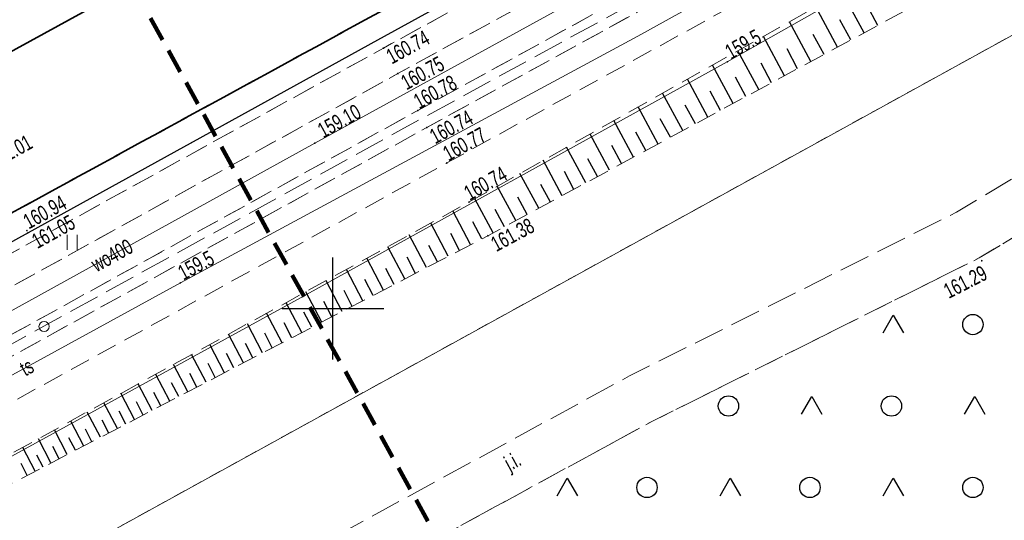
# Model space of a CAD drawing. Header units: metres. Extents: x 0 to 8443948, y 0 to 5887002.
# Tile 193 of 256: x 8442735 to 8442783, y 5885940 to 5885964. Entities that reach past the tile are written whole.
import ezdxf
from ezdxf.enums import TextEntityAlignment as Align

# ---------------------------------------------------------------- set-up
doc = ezdxf.new("R2010")
doc.units = ezdxf.units.M
doc.header["$MEASUREMENT"] = 0
for name, pattern in [('0.5_0.5', [1, 0.5, -0.5]), ('1.0_0.5', [1.5, 1, -0.5]), ('1.5_0.5', [2, 1.5, -0.5]), ('1.5_1.0', [2.5, 1.5, -1]), ('219-500', [0]), ('4', [1.8, 1.2, -0.6])]:
    doc.linetypes.add(name, pattern=pattern)
doc.layers.get('0').update_dxf_attribs({"color": 250, "linetype": 'CONTINUOUS', "lineweight": 5})
for name, color, linetype in [('000 Inne (niezydentyfikowane)', 253, 'CONTINUOUS'), ('216-obręb ewidencyjny', 253, 'CONTINUOUS'), ('218-kontur użytku gruntowego', 253, 'CONTINUOUS'), ('219-działka ewidencyjna', 253, 'CONTINUOUS'), ('chodnik', 253, 'CONTINUOUS'), ('jezdnia', 253, 'CONTINUOUS'), ('jezdnia-Atr17', 253, 'CONTINUOUS'), ('krawężnik', 253, 'CONTINUOUS'), ('Obszar opracowania', 253, 'CONTINUOUS'), ('Obszar prawny ulicy', 253, 'CONTINUOUS'), ('obudowa ochronna przewodu', 253, 'CONTINUOUS'), ('pikieta sztuczna', 253, 'CONTINUOUS'), ('pikieta sztuczna-Atr2', 253, 'CONTINUOUS'), ('przewód elektroenergetyczny podziemny', 253, 'CONTINUOUS'), ('przewód elektroenergetyczny podziemny - ob. projektowany', 253, 'CONTINUOUS'), ('przewód kanalizacyjny', 253, 'CONTINUOUS'), ('przewód telekomunikacyjny podziemny', 253, 'CONTINUOUS'), ('przewód telekomunikacyjny podziemny-Atr1', 253, 'CONTINUOUS'), ('przewód wodociągowy', 253, 'CONTINUOUS'), ('przewód wodociągowy-Atr1', 253, 'CONTINUOUS'), ('rzędna', 253, 'CONTINUOUS'), ('rzędna-Atr2', 253, 'CONTINUOUS'), ('skarpa nieumocniona', 253, 'CONTINUOUS'), ('słup przewodów napowietrznych - ob. projektowany', 253, 'CONTINUOUS'), ('teren zalesiony', 253, 'CONTINUOUS'), ('trawnik', 253, 'CONTINUOUS'), ('Wstawianie ramki sekcyjnej z opisem', 253, 'CONTINUOUS')]:
    doc.layers.add(name, color=color, linetype=linetype)
doc.styles.get("Standard").update_dxf_attribs({"font": 'Working1250', "width": 0.75})

# ---------------------------------------------------------------- blocks, each defined once
blk = doc.blocks.new('PW01')
at = {"linetype": 'Continuous', "lineweight": 13}
h = blk.add_hatch(color=0, dxfattribs=at)
edge = h.paths.add_edge_path()
edge.add_arc((0, 0), 0.045, 0, 360)
blk = doc.blocks.new('TU04')
at = {"color": 0, "linetype": 'Continuous', "lineweight": 13}
for p, q in [((0, 0), (0, 0.75)), ((0.5, 0), (0.5, 0.75))]:
    blk.add_line(p, q, dxfattribs=at)
blk = doc.blocks.new('OTZK3')
at = {"color": 0, "linetype": 'Continuous'}
for p, q in [((-0.5, -0.289), (0, 0.577)), ((0, 0.577), (0.5, -0.289))]:
    blk.add_line(p, q, dxfattribs=at)
blk = doc.blocks.new('OTZK1')
at = {"color": 0, "linetype": 'Continuous'}
blk.add_circle((0, 0), 0.5, dxfattribs=at)
blk = doc.blocks.new('US15')
at = {"color": 0, "linetype": 'Continuous', "lineweight": 13}
blk.add_circle((0, 0), 0.25, dxfattribs=at)
blk = doc.blocks.new('RAMKA500K')
at = {"color": 0}
for p, q in [((350, 197.5), (350, 202.5)), ((347.5, 200), (352.5, 200))]:
    blk.add_line(p, q, dxfattribs=at)

msp = doc.modelspace()

# ---------------------------------------------------------------- linework, layer by layer
at = {"layer": '000 Inne (niezydentyfikowane)', "color": 253, "linetype": 'Continuous', "lineweight": 25, "flags": 128}
for points in [[(8442776.08, 5885963.54), (8442775, 5885965.54)], [(8442774.76, 5885962.83), (8442773.7, 5885964.81)], [(8442776.75, 5885963.9), (8442776.2, 5885964.91)], [(8442775.42, 5885963.19), (8442774.88, 5885964.18)], [(8442773.46, 5885962.13), (8442772.41, 5885964.08)], [(8442772.17, 5885961.43), (8442771.13, 5885963.36)], [(8442774.11, 5885962.48), (8442773.58, 5885963.46)], [(8442772.81, 5885961.78), (8442772.29, 5885962.75)], [(8442770.9, 5885960.75), (8442769.87, 5885962.65)], [(8442769.64, 5885960.07), (8442768.63, 5885961.95)], [(8442771.53, 5885961.09), (8442771.02, 5885962.05)], [(8442770.27, 5885960.41), (8442769.76, 5885961.36)], [(8442768.4, 5885959.4), (8442767.4, 5885961.26)], [(8442767.17, 5885958.74), (8442766.18, 5885960.58)], [(8442769.02, 5885959.73), (8442768.52, 5885960.67)], [(8442765.96, 5885958.08), (8442764.98, 5885959.9)], [(8442767.79, 5885959.07), (8442767.29, 5885959.99)], [(8442764.76, 5885957.44), (8442763.79, 5885959.23)], [(8442766.57, 5885958.41), (8442766.07, 5885959.32)], [(8442763.58, 5885956.8), (8442762.62, 5885958.57)], [(8442765.36, 5885957.76), (8442764.87, 5885958.66)], [(8442762.41, 5885956.17), (8442761.46, 5885957.92)], [(8442764.17, 5885957.12), (8442763.69, 5885958.01)], [(8442761.25, 5885955.54), (8442760.32, 5885957.28)], [(8442762.99, 5885956.48), (8442762.51, 5885957.36)], [(8442760.11, 5885954.93), (8442759.18, 5885956.64)], [(8442761.83, 5885955.85), (8442761.36, 5885956.73)], [(8442758.98, 5885954.32), (8442758.07, 5885956.01)], [(8442760.68, 5885955.23), (8442760.21, 5885956.1)], [(8442757.86, 5885953.72), (8442756.96, 5885955.39)], [(8442759.54, 5885954.62), (8442759.08, 5885955.47)], [(8442756.76, 5885953.14), (8442755.89, 5885954.8)], [(8442758.42, 5885954.02), (8442757.97, 5885954.86)], [(8442755.66, 5885952.57), (8442754.81, 5885954.2)], [(8442757.31, 5885953.42), (8442756.87, 5885954.26)], [(8442754.59, 5885952.01), (8442753.75, 5885953.62)], [(8442756.21, 5885952.85), (8442755.78, 5885953.68)], [(8442755.13, 5885952.29), (8442754.7, 5885953.1)], [(8442753.53, 5885951.46), (8442752.7, 5885953.04)], [(8442752.49, 5885950.91), (8442751.67, 5885952.48)], [(8442754.06, 5885951.73), (8442753.64, 5885952.53)], [(8442751.46, 5885950.38), (8442750.66, 5885951.92)], [(8442753.01, 5885951.18), (8442752.6, 5885951.97)], [(8442750.45, 5885949.85), (8442749.66, 5885951.37)], [(8442751.97, 5885950.64), (8442751.57, 5885951.42)], [(8442749.45, 5885949.33), (8442748.67, 5885950.83)], [(8442750.95, 5885950.11), (8442750.55, 5885950.88)], [(8442748.47, 5885948.82), (8442747.7, 5885950.29)], [(8442749.94, 5885949.59), (8442749.55, 5885950.34)], [(8442747.5, 5885948.32), (8442746.74, 5885949.77)], [(8442748.96, 5885949.08), (8442748.57, 5885949.82)], [(8442746.55, 5885947.82), (8442745.8, 5885949.25)], [(8442747.98, 5885948.57), (8442747.6, 5885949.3)], [(8442745.61, 5885947.33), (8442744.87, 5885948.74)], [(8442747.02, 5885948.07), (8442746.65, 5885948.79)], [(8442744.68, 5885946.85), (8442743.96, 5885948.24)], [(8442746.07, 5885947.58), (8442745.71, 5885948.28)], [(8442745.14, 5885947.09), (8442744.78, 5885947.79)], [(8442743.77, 5885946.38), (8442743.06, 5885947.74)], [(8442744.22, 5885946.61), (8442743.87, 5885947.3)], [(8442742.87, 5885945.91), (8442742.17, 5885947.25)], [(8442743.32, 5885946.14), (8442742.97, 5885946.82)], [(8442741.12, 5885945), (8442740.44, 5885946.3)], [(8442741.99, 5885945.45), (8442741.3, 5885946.77)], [(8442742.43, 5885945.68), (8442742.08, 5885946.35)], [(8442740.26, 5885944.55), (8442739.59, 5885945.84)], [(8442741.55, 5885945.22), (8442741.21, 5885945.88)], [(8442739.42, 5885944.11), (8442738.76, 5885945.38)], [(8442740.69, 5885944.77), (8442740.35, 5885945.42)], [(8442738.59, 5885943.68), (8442737.94, 5885944.92)], [(8442739.84, 5885944.33), (8442739.51, 5885944.97)], [(8442737.77, 5885943.25), (8442737.13, 5885944.48)], [(8442739, 5885943.89), (8442738.67, 5885944.52)], [(8442736.96, 5885942.83), (8442736.33, 5885944.04)], [(8442738.17, 5885943.46), (8442737.85, 5885944.08)], [(8442736.16, 5885942.42), (8442735.55, 5885943.61)], [(8442737.36, 5885943.04), (8442737.04, 5885943.65)], [(8442735.38, 5885942.01), (8442734.77, 5885943.18)], [(8442736.56, 5885942.62), (8442736.25, 5885943.22)], [(8442735.77, 5885942.21), (8442735.46, 5885942.81)], [(8442734.99, 5885941.81), (8442734.69, 5885942.39)]]:
    msp.add_lwpolyline(points, dxfattribs=at)
at = {"layer": '216-obręb ewidencyjny', "color": 253, "linetype": '1.5_1.0', "lineweight": 35, "flags": 128}
for points in [[(8442841.544, 5886013.294), (8442656.69, 5885912.36), (8442529.19, 5885839.4), (8442483.422, 5885813.215)], [(8442483.422, 5885813.215), (8442529.19, 5885839.4), (8442656.69, 5885912.36), (8442841.544, 5886013.294)]]:
    msp.add_lwpolyline(points, dxfattribs=at)
at = {"layer": '218-kontur użytku gruntowego', "color": 3, "linetype": '0.5_0.5', "lineweight": 18, "flags": 128}
for points in [[(8442841.544, 5886013.294), (8442656.69, 5885912.36)], [(8442656.69, 5885912.36), (8442841.544, 5886013.294)], [(8442664.32, 5885897.87), (8442825.86, 5885986.84)], [(8442825.86, 5885986.84), (8442664.32, 5885897.87)]]:
    msp.add_lwpolyline(points, dxfattribs=at)
at = {"layer": '219-działka ewidencyjna', "color": 253, "linetype": '219-500', "lineweight": 18, "flags": 128}
for points in [[(8442841.544, 5886013.294), (8442656.69, 5885912.36)], [(8442664.32, 5885897.87), (8442825.86, 5885986.84)]]:
    msp.add_lwpolyline(points, dxfattribs=at)
at = {"layer": 'chodnik', "color": 253, "linetype": '1.0_0.5', "lineweight": 18, "flags": 128}
for points in [[(8442841.998, 5886012.568), (8442832.59, 5886007.41), (8442817.28, 5885998.96), (8442782.54, 5885979.87), (8442752.21, 5885963.2), (8442719.97, 5885945.42), (8442687.74, 5885927.66), (8442670.86, 5885918.39), (8442655.42, 5885909.85), (8442622.88, 5885892.02), (8442596.27, 5885877.38), (8442575.62, 5885866.03), (8442560.59, 5885857.76), (8442525.08, 5885838.22), (8442509.07, 5885829.36), (8442493.12, 5885820.6), (8442482.469, 5885814.742)], [(8442482.734, 5885814.318), (8442493.32, 5885820.16), (8442525.32, 5885837.78), (8442560.79, 5885857.3), (8442596.48, 5885876.9), (8442623.08, 5885891.53), (8442655.67, 5885909.48), (8442687.95, 5885927.26), (8442720.2, 5885944.99), (8442752.48, 5885962.79), (8442782.72, 5885979.4), (8442817.55, 5885998.55), (8442842.259, 5886012.149)], [(8442843.033, 5886010.91), (8442818.06, 5885997.17), (8442783.41, 5885978.14), (8442753.19, 5885961.54), (8442720.93, 5885943.74), (8442688.63, 5885925.96), (8442656.38, 5885908.21), (8442623.77, 5885890.25), (8442597.12, 5885875.63), (8442561.4, 5885855.99), (8442525.99, 5885836.53), (8442493.98, 5885818.86), (8442483.488, 5885813.11)], [(8442484.582, 5885811.358), (8442494.8, 5885816.96), (8442526.92, 5885834.71), (8442562.4, 5885854.15), (8442598.17, 5885873.84), (8442624.8, 5885888.46), (8442657.47, 5885906.45), (8442689.67, 5885924.19), (8442721.98, 5885941.97), (8442754.17, 5885959.73), (8442784.37, 5885976.3), (8442819.26, 5885995.45), (8442844.136, 5886009.143)], [(8442844.65, 5886008.319), (8442819.79, 5885994.66), (8442784.76, 5885975.43), (8442754.61, 5885958.89), (8442722.39, 5885941.13), (8442691.08, 5885923.91), (8442657.91, 5885905.62), (8442625.13, 5885887.6), (8442598.63, 5885873.01), (8442562.69, 5885853.33), (8442527.37, 5885833.89), (8442495.03, 5885816.03), (8442485.077, 5885810.566)], [(8442486.186, 5885808.788), (8442495.8, 5885814.05), (8442518.04, 5885826.35), (8442520.13, 5885827.5), (8442528.37, 5885832.06), (8442563.43, 5885851.44), (8442599.47, 5885871.24), (8442625.94, 5885885.78), (8442658.84, 5885903.89), (8442691.97, 5885922.16), (8442723.6, 5885939.55), (8442755.59, 5885957.15), (8442785.67, 5885973.69), (8442820.87, 5885992.99), (8442845.682, 5886006.666)]]:
    msp.add_lwpolyline(points, dxfattribs=at)
at = {"layer": 'jezdnia', "color": 253, "linetype": '1.5_0.5', "lineweight": 18, "flags": 128}
msp.add_lwpolyline([(8442482.469, 5885814.742), (8442493.12, 5885820.6), (8442509.07, 5885829.36), (8442525.08, 5885838.22), (8442560.59, 5885857.76), (8442575.62, 5885866.03), (8442596.27, 5885877.38), (8442622.88, 5885892.02), (8442655.42, 5885909.85), (8442670.86, 5885918.39), (8442687.74, 5885927.66), (8442719.97, 5885945.42), (8442752.21, 5885963.2), (8442782.54, 5885979.87), (8442817.28, 5885998.96), (8442832.59, 5886007.41), (8442841.998, 5886012.568)], dxfattribs=at)
msp.add_lwpolyline([(8442547.85, 5885826.63), (8442525.34, 5885814.13), (8442526.33, 5885811.55), (8442549.07, 5885824.44), (8442570, 5885836.02), (8442597.13, 5885850.52), (8442609.19, 5885857.6), (8442627.63, 5885868.15), (8442640.14, 5885875.21), (8442641.78, 5885876.13), (8442672.91, 5885894.35), (8442687.64, 5885901.06), (8442729.86, 5885924.53), (8442744.55, 5885932.95), (8442765.66, 5885944.46), (8442781.73, 5885952.49), (8442796.73, 5885961.53), (8442801.94, 5885946.86), (8442810.19, 5885919.94), (8442812.59, 5885920.67), (8442803.9, 5885948.12), (8442799.1, 5885962.81), (8442806.3, 5885966.7), (8442818.9, 5885973.51), (8442834.35, 5885981.17), (8442843.99, 5885986.8), (8442842.73, 5885988.95), (8442833.1, 5885983.34), (8442817.71, 5885975.7), (8442801.14, 5885966.76), (8442798.36, 5885965.26), (8442797.93, 5885966.8), (8442795.82, 5885974.21), (8442793.55, 5885972.98), (8442795.2, 5885966.83), (8442795.96, 5885963.96), (8442780.61, 5885954.73), (8442764.55, 5885946.69), (8442743.32, 5885935.12), (8442728.63, 5885926.71), (8442686.61, 5885903.33), (8442671.88, 5885896.62), (8442640.53, 5885878.31), (8442640.17, 5885878.1), (8442626.4, 5885870.33), (8442607.93, 5885859.76), (8442595.89, 5885852.69), (8442568.82, 5885838.23)], close=True, dxfattribs=at)
at = {"layer": 'krawężnik', "color": 253, "linetype": 'Continuous', "lineweight": 25, "flags": 128}
msp.add_lwpolyline([(8442482.469, 5885814.742), (8442493.12, 5885820.6), (8442509.07, 5885829.36), (8442525.08, 5885838.22), (8442560.59, 5885857.76), (8442575.62, 5885866.03), (8442596.27, 5885877.38), (8442622.88, 5885892.02), (8442655.42, 5885909.85), (8442670.86, 5885918.39), (8442687.74, 5885927.66), (8442719.97, 5885945.42), (8442752.21, 5885963.2), (8442782.54, 5885979.87), (8442817.28, 5885998.96), (8442832.59, 5886007.41), (8442841.998, 5886012.568)], dxfattribs=at)
at = {"layer": 'Obszar opracowania', "color": 132, "linetype": '4', "lineweight": 200, "flags": 128}
msp.add_lwpolyline([(8442458.55, 5886034.95), (8442518.17, 5885958.05), (8442584.5, 5885845.16), (8442759.83, 5885930.18), (8442706.56, 5886026.84), (8442661.75, 5886007.44), (8442603.9, 5886098.45), (8442577.09, 5886102.33)], close=True, dxfattribs=at)
at = {"layer": 'Obszar prawny ulicy', "color": 5, "linetype": '219-500', "lineweight": 18, "flags": 128}
msp.add_lwpolyline([(8442841.544, 5886013.294), (8442656.69, 5885912.36), (8442529.19, 5885839.41), (8442483.42, 5885813.219)], dxfattribs=at)
at = {"layer": 'obudowa ochronna przewodu', "color": 253, "linetype": 'Continuous', "lineweight": 35, "flags": 128}
msp.add_lwpolyline([(8442695.86, 5885941.62), (8442745.59, 5885968.88)], dxfattribs=at)
at = {"layer": 'przewód elektroenergetyczny podziemny', "color": 1, "linetype": 'Continuous', "lineweight": 18, "flags": 128}
msp.add_lwpolyline([(8442849.905, 5885999.903), (8442841.97, 5885995.57), (8442825.91, 5885986.54), (8442819.95, 5885989.59), (8442818.81, 5885989.49), (8442796.49, 5885977.47), (8442769.36, 5885962.12), (8442747.93, 5885950.26), (8442725.89, 5885938.18), (8442702.22, 5885925.29), (8442673.81, 5885909.27), (8442648.33, 5885895.55), (8442622.2, 5885881.15), (8442611, 5885875.11), (8442589.44, 5885863.08), (8442560.1, 5885846.98), (8442528.68, 5885829.44)], dxfattribs=at)
at = {"layer": 'przewód elektroenergetyczny podziemny - ob. projektowany', "color": 3, "linetype": '1.5_0.5', "lineweight": 18, "flags": 128}
msp.add_lwpolyline([(8442484.819, 5885810.978), (8442492.55, 5885815.32), (8442510.12, 5885824.88), (8442527.6, 5885834.61), (8442545.17, 5885844.17), (8442562.64, 5885853.9), (8442580.21, 5885863.46), (8442597.78, 5885873.01), (8442615.24, 5885882.77), (8442632.7, 5885892.51), (8442650.27, 5885902.07), (8442667.96, 5885911.8), (8442700.77, 5885929.84), (8442718.29, 5885939.48), (8442735.81, 5885949.13), (8442753.33, 5885958.77), (8442770.89, 5885968.35), (8442788.4, 5885978.02), (8442805.9, 5885987.69), (8442840.92, 5886007.03), (8442844.291, 5886008.895)], dxfattribs=at)
at = {"layer": 'przewód kanalizacyjny', "color": 34, "linetype": 'Continuous', "lineweight": 18, "flags": 128}
msp.add_lwpolyline([(8442695.2, 5885941.26), (8442695.86, 5885941.62), (8442745.59, 5885968.88), (8442746.25, 5885969.24), (8442746.91, 5885969.61), (8442797.6, 5885997.91), (8442798.26, 5885998.28), (8442798.92, 5885998.64), (8442837.498, 5886019.775)], dxfattribs=at)
at = {"layer": 'przewód telekomunikacyjny podziemny', "color": 30, "linetype": 'Continuous', "lineweight": 18, "flags": 128}
msp.add_lwpolyline([(8442845.149, 5886007.52), (8442819.73, 5885993.62), (8442792.68, 5885978.72), (8442764.96, 5885963.37), (8442742.51, 5885951.26), (8442715.88, 5885936.68), (8442689.75, 5885922.33), (8442664.49, 5885908.48), (8442641.02, 5885895.43), (8442613.42, 5885880.21), (8442586.52, 5885865.07), (8442555.95, 5885848.53), (8442535.15, 5885836.83), (8442526.51, 5885832.17), (8442498.85, 5885816.9), (8442485.646, 5885809.653)], dxfattribs=at)
at = {"layer": 'przewód wodociągowy', "color": 5, "linetype": 'Continuous', "lineweight": 18, "flags": 128}
msp.add_lwpolyline([(8442843.605, 5886009.994), (8442843.29, 5886009.82), (8442826.42, 5886000.55), (8442802.48, 5885987.45), (8442778.93, 5885974.5), (8442749.11, 5885958.12), (8442696.67, 5885929.15), (8442690.32, 5885925.61), (8442668.73, 5885914.04), (8442635.32, 5885895.63), (8442606.35, 5885879.69), (8442569.17, 5885859.16), (8442546.29, 5885846.29), (8442517.14, 5885829.75), (8442484.185, 5885811.993)], dxfattribs=at)
at = {"layer": 'skarpa nieumocniona', "color": 253, "linetype": '1.0_0.5', "lineweight": 18, "flags": 128}
msp.add_lwpolyline([(8442723.72, 5885936.86), (8442731.46, 5885939.97), (8442757.61, 5885953.58), (8442787.59, 5885969.75), (8442793.55, 5885972.98), (8442795.82, 5885974.21), (8442823.02, 5885988.95), (8442854.37, 5886006.41), (8442859.23, 5886009.47), (8442860.56, 5886012.32), (8442858.44, 5886010.85), (8442853.51, 5886008.25), (8442821.81, 5885990.98), (8442786.53, 5885972.03), (8442756.68, 5885955.23), (8442730.89, 5885941.05)], close=True, dxfattribs=at)
msp.add_lwpolyline([(8442723.72, 5885936.86), (8442731.46, 5885939.97), (8442757.61, 5885953.58), (8442787.59, 5885969.75), (8442793.55, 5885972.98), (8442795.82, 5885974.21), (8442823.02, 5885988.95), (8442854.37, 5886006.41), (8442859.23, 5886009.47), (8442860.56, 5886012.32), (8442858.44, 5886010.85), (8442853.51, 5886008.25), (8442821.81, 5885990.98), (8442786.53, 5885972.03), (8442756.68, 5885955.23), (8442730.89, 5885941.05)], close=True, dxfattribs=at)
at = {"layer": 'teren zalesiony', "color": 253, "linetype": '1.0_0.5', "lineweight": 18, "flags": 128}
msp.add_lwpolyline([(8442560.39, 5885774.39), (8442810.19, 5885919.94), (8442801.94, 5885946.86), (8442796.73, 5885961.53), (8442781.73, 5885952.49), (8442765.66, 5885944.46), (8442744.55, 5885932.95), (8442729.86, 5885924.53), (8442687.64, 5885901.06), (8442672.91, 5885894.35), (8442641.78, 5885876.13), (8442640.14, 5885875.21), (8442627.63, 5885868.15), (8442609.19, 5885857.6), (8442597.13, 5885850.52), (8442570, 5885836.02), (8442549.07, 5885824.44), (8442526.33, 5885811.55), (8442527.32, 5885808.99), (8442538.89, 5885777.39), (8442550.51, 5885746.13)], close=True, dxfattribs=at)
at = {"layer": 'trawnik', "color": 253, "linetype": '1.0_0.5', "lineweight": 18, "flags": 128}
for points in [[(8442842.259, 5886012.149), (8442817.55, 5885998.55), (8442782.72, 5885979.4), (8442752.48, 5885962.79), (8442720.2, 5885944.99), (8442687.95, 5885927.26), (8442655.67, 5885909.48), (8442623.08, 5885891.53), (8442596.48, 5885876.9), (8442560.79, 5885857.3), (8442525.32, 5885837.78), (8442493.32, 5885820.16), (8442482.734, 5885814.318)], [(8442483.488, 5885813.11), (8442493.98, 5885818.86), (8442525.99, 5885836.53), (8442561.4, 5885855.99), (8442597.12, 5885875.63), (8442623.77, 5885890.25), (8442656.38, 5885908.21), (8442688.63, 5885925.96), (8442720.93, 5885943.74), (8442753.19, 5885961.54), (8442783.41, 5885978.14), (8442818.06, 5885997.17), (8442843.033, 5886010.91)], [(8442844.136, 5886009.143), (8442819.26, 5885995.45), (8442784.37, 5885976.3), (8442754.17, 5885959.73), (8442721.98, 5885941.97), (8442689.67, 5885924.19), (8442657.47, 5885906.45), (8442624.8, 5885888.46), (8442598.17, 5885873.84), (8442562.4, 5885854.15), (8442526.92, 5885834.71), (8442494.8, 5885816.96), (8442484.582, 5885811.358)], [(8442485.077, 5885810.566), (8442495.03, 5885816.03), (8442527.37, 5885833.89), (8442562.69, 5885853.33), (8442598.63, 5885873.01), (8442625.13, 5885887.6), (8442657.91, 5885905.62), (8442691.08, 5885923.91), (8442722.39, 5885941.13), (8442754.61, 5885958.89), (8442784.76, 5885975.43), (8442819.79, 5885994.66), (8442844.65, 5886008.319)]]:
    msp.add_lwpolyline(points, dxfattribs=at)

# ---------------------------------------------------------------- block references
at = {"layer": 'pikieta sztuczna', "color": 253, "linetype": 'Continuous', "lineweight": 13}
for p in [(8442752.48, 5885962.79), (8442753.19, 5885961.54), (8442754.17, 5885959.73), (8442754.61, 5885958.89), (8442755.59, 5885957.15), (8442756.68, 5885955.23), (8442734.98, 5885953.83), (8442735.01, 5885953.71), (8442757.61, 5885953.58), (8442781.85, 5885952.35)]:
    msp.add_blockref('PW01', p, dxfattribs=at)
at = {"layer": 'rzędna', "color": 1, "linetype": 'Continuous', "lineweight": 18}
msp.add_blockref('PW01', (8442769.36, 5885962.12), dxfattribs=at)
at = {"layer": 'rzędna', "color": 5, "linetype": 'Continuous', "lineweight": 18}
msp.add_blockref('PW01', (8442749.11, 5885958.12), dxfattribs=at)
at = {"layer": 'rzędna', "color": 30, "linetype": 'Continuous', "lineweight": 18}
msp.add_blockref('PW01', (8442742.51, 5885951.26), dxfattribs=at)
at = {"layer": 'słup przewodów napowietrznych - ob. projektowany', "color": 3, "linetype": 'Continuous', "lineweight": 18}
msp.add_blockref('US15', (8442735.82, 5885949.12), dxfattribs=at)
at = {"layer": 'teren zalesiony', "color": 253, "linetype": 'Continuous', "lineweight": 18}
for name, p in [('OTZK3', (8442777.503, 5885949.102)), ('OTZK1', (8442781.416, 5885949.216)), ('OTZK1', (8442769.416, 5885945.216)), ('OTZK3', (8442773.503, 5885945.102)), ('OTZK1', (8442777.416, 5885945.216)), ('OTZK3', (8442781.503, 5885945.102)), ('OTZK3', (8442761.503, 5885941.102)), ('OTZK1', (8442765.416, 5885941.216)), ('OTZK3', (8442769.503, 5885941.102)), ('OTZK1', (8442773.416, 5885941.216)), ('OTZK3', (8442777.503, 5885941.102)), ('OTZK1', (8442781.416, 5885941.216))]:
    msp.add_blockref(name, p, dxfattribs=at)
at = {"layer": 'trawnik', "color": 253, "linetype": 'Continuous', "lineweight": 18}
msp.add_blockref('TU04', (8442736.949, 5885952.879), dxfattribs=at)
at = {"layer": 'Wstawianie ramki sekcyjnej z opisem', "color": 253, "linetype": 'Continuous', "lineweight": 13}
msp.add_blockref('RAMKA500K', (8442400, 5885750), dxfattribs=at)

# ---------------------------------------------------------------- texts
at = {"layer": 'jezdnia-Atr17', "color": 253, "width": 0.72}
msp.add_text('j.i.', height=0.75, rotation=28.589, dxfattribs=at).set_placement((8442758.68, 5885942))
at = {"layer": 'pikieta sztuczna-Atr2', "color": 253, "width": 0.72}
for s, rotation, p in [('160.74', 28.777, (8442752.89, 5885961.98)), ('160.75', 28.78, (8442753.61, 5885960.71)), ('160.78', 28.752, (8442754.23, 5885959.78)), ('160.74', 28.749, (8442755.02, 5885958.06)), ('160.77', 28.805, (8442755.67, 5885957.22)), ('161.01', 28.875, (8442733.39, 5885956.85)), ('160.74', 29.37, (8442756.71, 5885955.28)), ('160.94', 28.875, (8442735.07, 5885953.88)), ('161.05', 28.875, (8442735.49, 5885952.92)), ('161.38', 28.34, (8442758.02, 5885952.77)), ('161.29', 27.278, (8442780.23, 5885950.47))]:
    msp.add_text(s, height=0.75, rotation=rotation, dxfattribs=at).set_placement(p)
at = {"layer": 'przewód telekomunikacyjny podziemny-Atr1', "color": 30, "width": 0.72}
msp.add_text('ts', height=0.75, rotation=28.699, dxfattribs=at).set_placement((8442734.72, 5885946.99), align=Align.MIDDLE_LEFT)
at = {"layer": 'przewód wodociągowy-Atr1', "color": 5, "width": 0.72}
msp.add_text('wo400', height=0.75, rotation=28.918, dxfattribs=at).set_placement((8442738.22, 5885952.1), align=Align.MIDDLE_LEFT)
at = {"layer": 'rzędna-Atr2', "color": 253, "width": 0.72}
for s, rotation, p in [('159.5', 29.5, (8442769.53, 5885962.21)), ('159.10', 28.78, (8442749.52, 5885958.35)), ('159.5', 28.343, (8442742.66, 5885951.37))]:
    msp.add_text(s, height=0.75, rotation=rotation, dxfattribs=at).set_placement(p)

doc.saveas('drawing.dxf')
